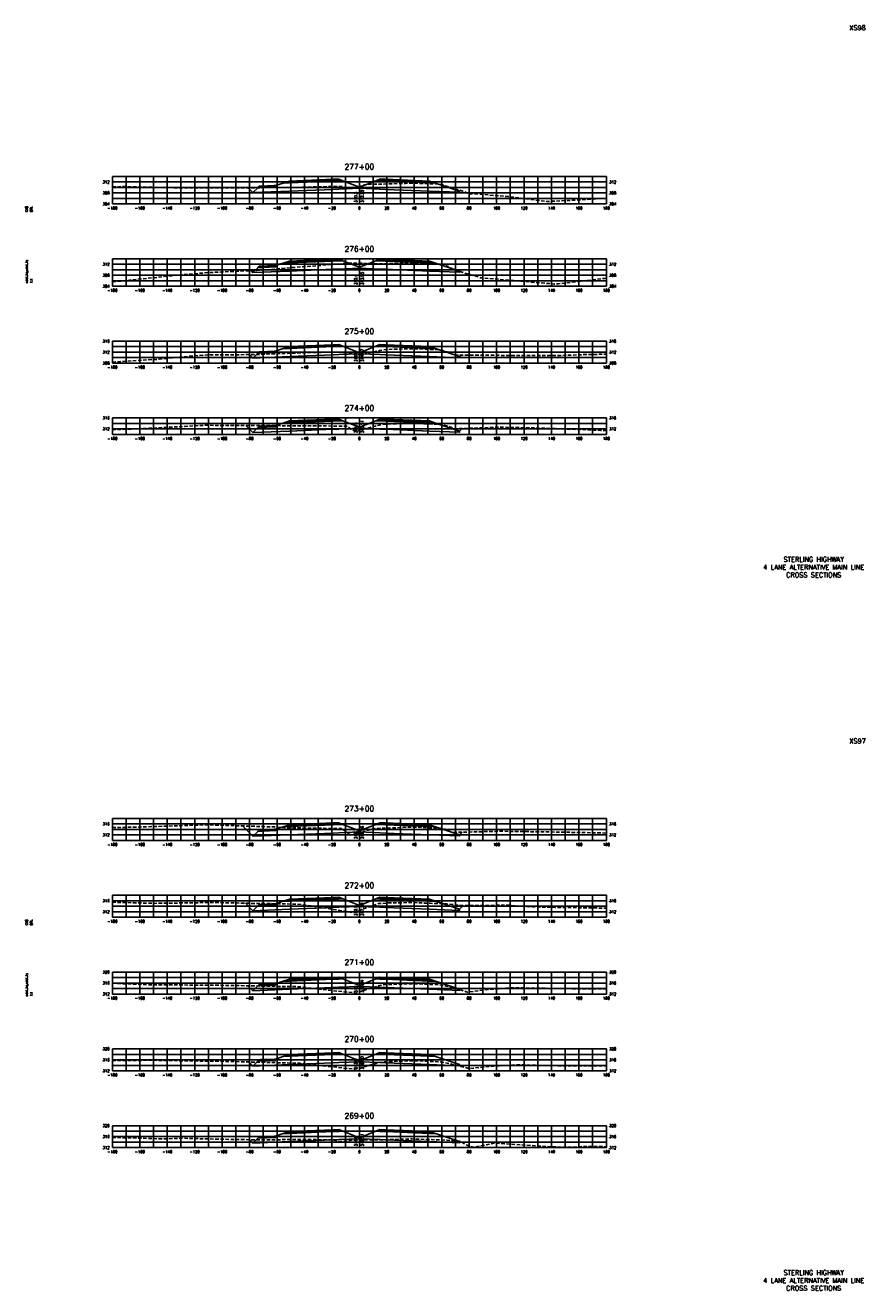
# Model space of a CAD drawing. Extents: x 37 to 9410, y 16 to 8218.
# Tile 21 of 110: x 4417 to 5028, y 16 to 938. Entities that reach past the tile are written whole.
import ezdxf
from ezdxf.enums import TextEntityAlignment as Align

# ---------------------------------------------------------------- set-up
doc = ezdxf.new("R2010")
doc.units = 0
doc.header["$LTSCALE"] = 20
doc.header["$MEASUREMENT"] = 0
doc.linetypes.add('HIDDEN_050%', pattern=[0.1875, 0.125, -0.0625])
for name, color, linetype in [('S-AT-TXT175', 6, 'Continuous'), ('S-AT-TXT80', 1, 'Continuous'), ('XDATUM', 3, 'Continuous'), ('XEG', 1, 'HIDDEN_050%'), ('XFG', 2, 'Continuous'), ('XGRID', 251, 'Continuous'), ('XGRIDT', 2, 'Continuous'), ('XREF-BORDER', 7, 'Continuous')]:
    doc.layers.add(name, color=color, linetype=linetype)
doc.styles.add('L100', font='simplex.shx', dxfattribs={"height": 2})
doc.styles.add('L175', font='ROMANSM.shx', dxfattribs={"height": 3.5})
doc.styles.add('L80', font='ROMANSM.shx', dxfattribs={"height": 1.6})

# ---------------------------------------------------------------- blocks, each defined once
blk = doc.blocks.new('03025_00_att1')
at = {"layer": 'S-AT-TXT175', "style": 'L175'}
for tag, p in [('NUM', (32.402, 20.822)), ('LINE1', (30.64, 1.444)), ('LINE2', (30.64, 1.161)), ('LINE3', (30.64, 0.877))]:
    blk.add_attdef(tag, text='', height=0.175, dxfattribs=at).set_placement(p, align=Align.CENTER)
at = {"layer": 'S-AT-TXT80', "style": 'L80'}
for tag, p in [('DESIGNED', (2.094, 14.201)), ('CHECKED', (2.265, 14.201)), ('DRAFTED', (2.436, 14.201)), ('PCTB', (2.094, 11.605)), ('PSCALE', (2.265, 11.605)), ('PVIEW', (2.436, 11.605))]:
    blk.add_attdef(tag, p, '', height=0.08, rotation=90, dxfattribs=at)

msp = doc.modelspace()

# ---------------------------------------------------------------- linework, layer by layer
at = {"layer": 'XDATUM', "flags": 128}
for points in [[(4579.04, 819.66), (4582.41, 816.29), (4609, 817.35), (4641, 818.63), (4645, 818.79), (4660, 819.39), (4675, 818.79), (4679, 818.63), (4711, 817.35), (4733, 816.47), (4733, 817.36), (4733.48, 817.84)], [(4581.04, 759.35), (4582.41, 757.98), (4609, 759.04), (4641, 760.32), (4645, 760.48), (4660, 761.08), (4675, 760.48), (4679, 760.32), (4711, 759.04), (4733, 758.16), (4733, 759.05), (4733.33, 758.71)], [(4579.9, 698.17), (4582.41, 695.66), (4609, 696.72), (4641, 698), (4645, 698.16), (4660, 698.76), (4675, 698.16), (4679, 698), (4711, 696.72), (4733, 695.84), (4733, 696.73), (4734.09, 697.82)], [(4577.34, 646.42), (4582.41, 641.35), (4609, 642.41), (4641, 643.69), (4645, 643.85), (4660, 644.45), (4675, 643.85), (4679, 643.69), (4711, 642.41), (4733, 641.53), (4733, 642.42), (4734.83, 644.25)], [(4574.88, 354.56), (4582.41, 347.03), (4609, 348.1), (4641, 349.38), (4645, 349.54), (4660, 350.14), (4675, 349.54), (4679, 349.38), (4711, 348.1), (4733, 347.22), (4733, 348.1), (4734.87, 349.97)], [(4576.96, 298.17), (4582.41, 292.72), (4609, 293.78), (4641, 295.06), (4645, 295.22), (4660, 295.82), (4675, 295.22), (4679, 295.06), (4711, 293.78), (4733, 292.9), (4733, 293.79), (4735.8, 296.58)], [(4578.83, 237.99), (4582.41, 234.4), (4609, 235.47), (4641, 236.75), (4645, 236.91), (4660, 237.51), (4675, 236.91), (4679, 236.75), (4711, 235.47), (4733, 234.59), (4733, 235.47), (4733.28, 235.19)], [(4579.46, 182.45), (4582.41, 179.51), (4609, 180.57), (4641, 181.85), (4645, 182.01), (4660, 182.61), (4675, 182.01), (4679, 181.85), (4711, 180.57), (4733, 179.69), (4733, 180.58), (4734.45, 179.13)], [(4579.95, 125.78), (4582.41, 123.33), (4609, 124.39), (4641, 125.67), (4645, 125.83), (4660, 126.43), (4675, 125.83), (4679, 125.67), (4711, 124.39), (4733, 123.51), (4733, 124.4), (4733.16, 124.56)]]:
    msp.add_lwpolyline(points, dxfattribs=at)
at = {"layer": 'XEG', "flags": 128}
for points in [[(4480, 820.58), (4489.39, 820.59), (4530.01, 819.69), (4568.43, 819.75), (4583.38, 819.62), (4591.25, 819.88), (4596.72, 819.95), (4611.69, 820), (4630.08, 820.5), (4634.56, 820.55), (4647.26, 820.8), (4650.23, 818.85), (4660, 820.54), (4660.33, 820.6), (4662.24, 821.71), (4663.83, 821.89), (4665.37, 822.15), (4670.65, 822.36), (4677.86, 822.49), (4693.58, 822.95), (4699.05, 823.18), (4705.25, 822.93), (4718.66, 822.43), (4721.73, 821.43), (4724.57, 820.67), (4735.4, 817.23), (4741.01, 815.18), (4742.7, 815.53), (4770.02, 813.22), (4796.88, 809.81), (4818.79, 810.83), (4840, 812.13)], [(4480, 751.46), (4481.4, 751.49), (4486.97, 751.85), (4534.77, 756.78), (4551.3, 758.03), (4585.3, 759.54), (4588.15, 759.67), (4610.52, 761.54), (4610.54, 761.54), (4610.55, 761.55), (4651.98, 764.75), (4653.79, 764.82), (4659.05, 764.8), (4660, 764.78), (4673.47, 764.4), (4678.26, 764.32), (4698.41, 765.09), (4698.64, 765.1), (4698.75, 765.09), (4718.76, 764.09), (4720.85, 763.57), (4723.34, 762.95), (4723.39, 762.94), (4724.68, 762.28), (4728.93, 760.12), (4730.68, 759.51), (4748.27, 754.23), (4798.56, 749.87), (4801.65, 749.52), (4804.91, 749.73), (4838.63, 753.73), (4840, 753.82)], [(4480, 692.66), (4486.16, 693.12), (4514.05, 694.79), (4539.54, 697.26), (4549.97, 697.88), (4571.42, 698.05), (4585.88, 698.26), (4592.91, 698.53), (4621.8, 699.54), (4646.29, 700.04), (4654.36, 699.14), (4658.84, 697.48), (4660, 697.75), (4674.16, 701.01), (4674.87, 701.18), (4675, 701.2), (4679.19, 701.88), (4698.46, 702.46), (4699.17, 702.48), (4699.92, 702.45), (4718.96, 701.6), (4723.62, 700.18), (4723.79, 700.14), (4729.16, 697.85), (4729.29, 697.78), (4729.78, 697.83), (4753.04, 697.79), (4765.46, 697.58), (4791.02, 697.51), (4806.41, 697.47), (4820.97, 698.07), (4840, 698.5)], [(4480, 643.34), (4490.93, 643.8), (4512.71, 644.67), (4544.3, 646.53), (4548.63, 646.66), (4557.53, 646.47), (4597.68, 646.36), (4620.46, 646.27), (4651.05, 645.97), (4654.78, 643.08), (4657.8, 642.39), (4660, 642.97), (4674.37, 646.72), (4674.9, 646.89), (4675.07, 646.9), (4679.29, 647.54), (4698.94, 648.14), (4699.14, 648.15), (4699.33, 648.14), (4718.62, 647.25), (4718.64, 647.25), (4723.94, 646.3), (4729.32, 644.04), (4729.32, 644.04), (4729.32, 644.04), (4757.8, 645.12), (4764.12, 645.22), (4777.14, 644.89), (4800.04, 644.37), (4811.17, 643.89), (4835.96, 642.92), (4840, 642.86)], [(4480, 353.3), (4495.69, 353.6), (4543.65, 355.2), (4549.07, 355.33), (4552.37, 355.29), (4598.78, 353.79), (4602.44, 353.36), (4620.01, 352.98), (4646.89, 352.62), (4653.35, 348.03), (4655.73, 348.21), (4660, 349.46), (4671.07, 352.72), (4671.88, 352.75), (4676.49, 352.92), (4678.89, 352.89), (4697.7, 353.68), (4698.96, 353.74), (4718.36, 352.9), (4718.98, 352.87), (4719.12, 352.85), (4723.37, 351.84), (4723.51, 351.75), (4723.73, 351.65), (4727.61, 349.79), (4758.61, 350.57), (4762.56, 350.67), (4762.79, 350.67), (4763.25, 350.66), (4798.7, 350.14), (4815.94, 349.83), (4834.62, 349.45), (4840, 349.34)], [(4480, 298.9), (4500.45, 298.42), (4510.04, 298.08), (4529.77, 298.37), (4553.83, 298.77), (4576.59, 298.18), (4607.2, 297.7), (4617.79, 297.27), (4635.99, 294.49), (4639.57, 293.92), (4655.69, 291.36), (4660, 293.05), (4660.64, 293.3), (4662, 293.83), (4673.88, 297.94), (4676.4, 298.03), (4679.27, 298.33), (4691.54, 298.52), (4698.93, 298.72), (4711.48, 298.15), (4718.86, 297.96), (4723.46, 297.63), (4724.81, 297.44), (4727.61, 297.35), (4731.07, 296.86), (4736.11, 296.57), (4749.56, 296.51), (4767.33, 296.83), (4784.2, 295.58), (4802.78, 295.15), (4820.7, 294.93), (4840, 294.61)], [(4480, 239.79), (4495.13, 239.19), (4505.22, 238.82), (4515.88, 238.72), (4558.59, 238.37), (4599, 237.61), (4611.97, 237.41), (4616.45, 237.32), (4625.68, 236.04), (4658.54, 232.61), (4659.64, 233.35), (4660, 233.47), (4665.19, 235.21), (4666.38, 235.61), (4668.69, 236.39), (4674.73, 238.27), (4676.4, 238.49), (4679.22, 238.87), (4691.29, 239.17), (4698.99, 239.48), (4711.61, 239.02), (4718.82, 238.66), (4721.42, 238.11), (4725.34, 237.47), (4731.57, 235.78), (4737.81, 233.64), (4738.72, 233.33), (4753.63, 235.33), (4760.12, 235.81), (4772.09, 236.51), (4806.72, 236.01), (4825.47, 235.74), (4840, 235.69)], [(4480, 183.55), (4502, 183.65), (4509.98, 183.67), (4517.54, 183.56), (4563.36, 182.86), (4611.8, 181.63), (4616.73, 181.5), (4619.48, 181.14), (4656.99, 177.14), (4660, 177.95), (4665.72, 179.5), (4674.11, 182.01), (4676.38, 182.34), (4679.03, 182.62), (4691.1, 183.06), (4699.01, 183.35), (4710.46, 182.92), (4718.86, 182.53), (4721.82, 182.09), (4725.21, 181.29), (4734.17, 179.2), (4740.5, 177.61), (4753.57, 179.11), (4776.86, 180.41), (4794.7, 179.81), (4830.23, 179.63), (4831.4, 179.62), (4840, 179.61)], [(4480, 127.48), (4488.11, 127.25), (4518.3, 126.35), (4530, 126.83), (4531.75, 126.82), (4556.07, 126.19), (4569.87, 125.96), (4584.91, 125.7), (4586.21, 125.7), (4588.24, 125.72), (4613.55, 125.88), (4616.27, 125.9), (4626.04, 125.96), (4639.88, 125.6), (4645.36, 124.49), (4651.94, 125.01), (4652.86, 125.32), (4657.58, 125.51), (4660, 125.59), (4661.84, 125.65), (4662.92, 125.63), (4674.81, 125.65), (4678.57, 125.74), (4693.23, 126.21), (4698.31, 126.33), (4704.21, 126.13), (4719.31, 125.59), (4723.71, 125.39), (4730.75, 125.02), (4732.87, 124.61), (4733.98, 124.4), (4738.49, 121.71), (4741.22, 120.74), (4743.13, 120.3), (4758.42, 123.25), (4763.6, 122.94), (4781.62, 121.81), (4800.38, 120.64), (4812.29, 120.23), (4824.28, 120.93), (4827.38, 120.88), (4840, 120.68)]]:
    msp.add_lwpolyline(points, dxfattribs=at)
at = {"layer": 'XFG', "flags": 128}
for points in [[(4660, 820.13), (4648.05, 824.91), (4645, 824.79), (4641, 824.63), (4609, 823.35), (4604.43, 823.17), (4599, 821.36), (4599, 820.36), (4585.96, 819.84), (4582.41, 816.29), (4609, 817.35), (4641, 818.63), (4645, 818.79), (4660, 819.39), (4660, 820.13)], [(4599, 821.36), (4598, 821.32), (4598, 820.98), (4588, 820.58), (4588, 820.92), (4587, 820.88), (4585.96, 819.84), (4599, 820.36), (4599, 821.36)], [(4598, 821.32), (4588, 820.92), (4588, 820.58), (4598, 820.98), (4598, 821.32)], [(4645, 825.13), (4641, 824.97), (4609, 823.69), (4609, 824.69), (4604.43, 823.17), (4609, 823.35), (4641, 824.63), (4645, 824.79), (4648.05, 824.91), (4645, 826.13), (4645, 825.13)], [(4645, 826.13), (4641, 825.97), (4609, 824.69), (4609, 824.35), (4641, 825.63), (4645, 825.79), (4645, 826.13)], [(4645, 825.79), (4641, 825.63), (4609, 824.35), (4609, 823.69), (4641, 824.97), (4645, 825.13), (4645, 825.79)], [(4660, 820.13), (4671.95, 824.91), (4675, 824.79), (4679, 824.63), (4711, 823.35), (4715.57, 823.17), (4733, 817.36), (4733, 816.47), (4711, 817.35), (4679, 818.63), (4675, 818.79), (4660, 819.39)], [(4675, 826.13), (4671.95, 824.91), (4675, 824.79), (4679, 824.63), (4711, 823.35), (4715.57, 823.17), (4711, 824.69), (4711, 823.69), (4679, 824.97), (4675, 825.13), (4675, 826.13)], [(4675, 826.13), (4675, 825.79), (4679, 825.63), (4711, 824.35), (4711, 824.69), (4679, 825.97), (4675, 826.13)], [(4675, 825.79), (4675, 825.13), (4679, 824.97), (4711, 823.69), (4711, 824.35), (4679, 825.63), (4675, 825.79)], [(4582.41, 816.29), (4582.41, 816.29), (4579.04, 819.66)], [(4733, 817.36), (4733, 817.36), (4733.48, 817.84)], [(4660, 761.82), (4648.05, 766.6), (4645, 766.48), (4641, 766.32), (4609, 765.04), (4604.43, 764.86), (4599, 763.05), (4599, 762.05), (4585.96, 761.52), (4582.41, 757.98), (4609, 759.04), (4641, 760.32), (4645, 760.48), (4660, 761.08), (4660, 761.82)], [(4645, 766.82), (4641, 766.66), (4609, 765.38), (4609, 766.38), (4604.43, 764.86), (4609, 765.04), (4641, 766.32), (4645, 766.48), (4648.05, 766.6), (4645, 767.82), (4645, 766.82)], [(4645, 767.82), (4641, 767.66), (4609, 766.38), (4609, 766.04), (4641, 767.32), (4645, 767.48), (4645, 767.82)], [(4645, 767.48), (4641, 767.32), (4609, 766.04), (4609, 765.38), (4641, 766.66), (4645, 766.82), (4645, 767.48)], [(4660, 761.82), (4671.95, 766.6), (4675, 766.48), (4679, 766.32), (4711, 765.04), (4715.57, 764.86), (4733, 759.05), (4733, 758.16), (4711, 759.04), (4679, 760.32), (4675, 760.48), (4660, 761.08)], [(4675, 767.82), (4671.95, 766.6), (4675, 766.48), (4679, 766.32), (4711, 765.04), (4715.57, 764.86), (4711, 766.38), (4711, 765.38), (4679, 766.66), (4675, 766.82), (4675, 767.82)], [(4675, 767.82), (4675, 767.48), (4679, 767.32), (4711, 766.04), (4711, 766.38), (4679, 767.66), (4675, 767.82)], [(4675, 767.48), (4675, 766.82), (4679, 766.66), (4711, 765.38), (4711, 766.04), (4679, 767.32), (4675, 767.48)], [(4582.41, 757.98), (4582.41, 757.98), (4581.04, 759.35)], [(4599, 763.05), (4598, 763.01), (4598, 762.67), (4588, 762.27), (4588, 762.61), (4587, 762.57), (4585.96, 761.52), (4599, 762.05), (4599, 763.05)], [(4598, 763.01), (4588, 762.61), (4588, 762.27), (4598, 762.67), (4598, 763.01)], [(4733, 759.05), (4733, 759.05), (4733.33, 758.71)], [(4660, 699.5), (4648.05, 704.29), (4645, 704.16), (4641, 704), (4609, 702.72), (4604.43, 702.54), (4599, 700.73), (4599, 699.73), (4585.96, 699.21), (4582.41, 695.66), (4609, 696.72), (4641, 698), (4645, 698.16), (4660, 698.76), (4660, 699.5)], [(4645, 704.5), (4641, 704.34), (4609, 703.06), (4609, 704.06), (4604.43, 702.54), (4609, 702.72), (4641, 704), (4645, 704.16), (4648.05, 704.29), (4645, 705.5), (4645, 704.5)], [(4645, 705.5), (4641, 705.34), (4609, 704.06), (4609, 703.72), (4641, 705), (4645, 705.16), (4645, 705.5)], [(4645, 705.16), (4641, 705), (4609, 703.72), (4609, 703.06), (4641, 704.34), (4645, 704.5), (4645, 705.16)], [(4660, 699.5), (4671.95, 704.29), (4675, 704.16), (4679, 704), (4711, 702.72), (4715.57, 702.54), (4733, 696.73), (4733, 695.84), (4711, 696.72), (4679, 698), (4675, 698.16), (4660, 698.76)], [(4675, 705.5), (4671.95, 704.29), (4675, 704.16), (4679, 704), (4711, 702.72), (4715.57, 702.54), (4711, 704.06), (4711, 703.06), (4679, 704.34), (4675, 704.5), (4675, 705.5)], [(4675, 705.5), (4675, 705.16), (4679, 705), (4711, 703.72), (4711, 704.06), (4679, 705.34), (4675, 705.5)], [(4675, 705.16), (4675, 704.5), (4679, 704.34), (4711, 703.06), (4711, 703.72), (4679, 705), (4675, 705.16)], [(4582.41, 695.66), (4582.41, 695.66), (4579.9, 698.17)], [(4599, 700.73), (4598, 700.69), (4598, 700.35), (4588, 699.95), (4588, 700.29), (4587, 700.25), (4585.96, 699.21), (4599, 699.73), (4599, 700.73)], [(4598, 700.69), (4588, 700.29), (4588, 699.95), (4598, 700.35), (4598, 700.69)], [(4733, 696.73), (4733, 696.73), (4734.09, 697.82)], [(4582.41, 641.35), (4582.41, 641.35), (4577.34, 646.42)], [(4660, 645.19), (4648.05, 649.97), (4645, 649.85), (4641, 649.69), (4609, 648.41), (4604.43, 648.23), (4599, 646.42), (4599, 645.42), (4585.96, 644.89), (4582.41, 641.35), (4609, 642.41), (4641, 643.69), (4645, 643.85), (4660, 644.45), (4660, 645.19)], [(4599, 646.42), (4598, 646.38), (4598, 646.04), (4588, 645.64), (4588, 645.98), (4587, 645.94), (4585.96, 644.89), (4599, 645.42), (4599, 646.42)], [(4598, 646.38), (4588, 645.98), (4588, 645.64), (4598, 646.04), (4598, 646.38)], [(4645, 650.19), (4641, 650.03), (4609, 648.75), (4609, 649.75), (4604.43, 648.23), (4609, 648.41), (4641, 649.69), (4645, 649.85), (4648.05, 649.97), (4645, 651.19), (4645, 650.19)], [(4645, 651.19), (4641, 651.03), (4609, 649.75), (4609, 649.41), (4641, 650.69), (4645, 650.85), (4645, 651.19)], [(4645, 650.85), (4641, 650.69), (4609, 649.41), (4609, 648.75), (4641, 650.03), (4645, 650.19), (4645, 650.85)], [(4660, 645.19), (4671.95, 649.97), (4675, 649.85), (4679, 649.69), (4711, 648.41), (4715.57, 648.23), (4733, 642.42), (4733, 641.53), (4711, 642.41), (4679, 643.69), (4675, 643.85), (4660, 644.45)], [(4675, 651.19), (4671.95, 649.97), (4675, 649.85), (4679, 649.69), (4711, 648.41), (4715.57, 648.23), (4711, 649.75), (4711, 648.75), (4679, 650.03), (4675, 650.19), (4675, 651.19)], [(4675, 651.19), (4675, 650.85), (4679, 650.69), (4711, 649.41), (4711, 649.75), (4679, 651.03), (4675, 651.19)], [(4675, 650.85), (4675, 650.19), (4679, 650.03), (4711, 648.75), (4711, 649.41), (4679, 650.69), (4675, 650.85)], [(4733, 642.42), (4733, 642.42), (4734.83, 644.25)], [(4582.41, 347.03), (4582.41, 347.03), (4574.88, 354.56)], [(4660, 350.88), (4648.05, 355.66), (4645, 355.54), (4641, 355.38), (4609, 354.1), (4604.43, 353.91), (4599, 352.1), (4599, 351.1), (4585.96, 350.58), (4582.41, 347.03), (4609, 348.1), (4641, 349.38), (4645, 349.54), (4660, 350.14), (4660, 350.88)], [(4599, 352.1), (4598, 352.06), (4598, 351.72), (4588, 351.32), (4588, 351.66), (4587, 351.62), (4585.96, 350.58), (4599, 351.1), (4599, 352.1)], [(4598, 352.06), (4588, 351.66), (4588, 351.32), (4598, 351.72), (4598, 352.06)], [(4645, 355.88), (4641, 355.72), (4609, 354.44), (4609, 355.44), (4604.43, 353.91), (4609, 354.1), (4641, 355.38), (4645, 355.54), (4648.05, 355.66), (4645, 356.88), (4645, 355.88)], [(4645, 356.88), (4641, 356.72), (4609, 355.44), (4609, 355.1), (4641, 356.38), (4645, 356.54), (4645, 356.88)], [(4645, 356.54), (4641, 356.38), (4609, 355.1), (4609, 354.44), (4641, 355.72), (4645, 355.88), (4645, 356.54)], [(4660, 350.88), (4671.95, 355.66), (4675, 355.54), (4679, 355.38), (4711, 354.1), (4715.57, 353.91), (4733, 348.1), (4733, 347.22), (4711, 348.1), (4679, 349.38), (4675, 349.54), (4660, 350.14)], [(4675, 356.88), (4671.95, 355.66), (4675, 355.54), (4679, 355.38), (4711, 354.1), (4715.57, 353.91), (4711, 355.44), (4711, 354.44), (4679, 355.72), (4675, 355.88), (4675, 356.88)], [(4675, 356.88), (4675, 356.54), (4679, 356.38), (4711, 355.1), (4711, 355.44), (4679, 356.72), (4675, 356.88)], [(4675, 356.54), (4675, 355.88), (4679, 355.72), (4711, 354.44), (4711, 355.1), (4679, 356.38), (4675, 356.54)], [(4733, 348.1), (4733, 348.1), (4734.87, 349.97)], [(4582.41, 292.72), (4582.41, 292.72), (4576.96, 298.17)], [(4660, 296.56), (4648.05, 301.34), (4645, 301.22), (4641, 301.06), (4609, 299.78), (4604.43, 299.6), (4599, 297.79), (4599, 296.79), (4585.96, 296.27), (4582.41, 292.72), (4609, 293.78), (4641, 295.06), (4645, 295.22), (4660, 295.82), (4660, 296.56)], [(4599, 297.79), (4598, 297.75), (4598, 297.41), (4588, 297.01), (4588, 297.35), (4587, 297.31), (4585.96, 296.27), (4599, 296.79), (4599, 297.79)], [(4598, 297.75), (4588, 297.35), (4588, 297.01), (4598, 297.41), (4598, 297.75)], [(4645, 301.56), (4641, 301.4), (4609, 300.12), (4609, 301.12), (4604.43, 299.6), (4609, 299.78), (4641, 301.06), (4645, 301.22), (4648.05, 301.34), (4645, 302.56), (4645, 301.56)], [(4645, 302.56), (4641, 302.4), (4609, 301.12), (4609, 300.78), (4641, 302.06), (4645, 302.22), (4645, 302.56)], [(4645, 302.22), (4641, 302.06), (4609, 300.78), (4609, 300.12), (4641, 301.4), (4645, 301.56), (4645, 302.22)], [(4660, 296.56), (4671.95, 301.34), (4675, 301.22), (4679, 301.06), (4711, 299.78), (4715.57, 299.6), (4733, 293.79), (4733, 292.9), (4711, 293.78), (4679, 295.06), (4675, 295.22), (4660, 295.82)], [(4675, 302.56), (4671.95, 301.34), (4675, 301.22), (4679, 301.06), (4711, 299.78), (4715.57, 299.6), (4711, 301.12), (4711, 300.12), (4679, 301.4), (4675, 301.56), (4675, 302.56)], [(4675, 302.56), (4675, 302.22), (4679, 302.06), (4711, 300.78), (4711, 301.12), (4679, 302.4), (4675, 302.56)], [(4675, 302.22), (4675, 301.56), (4679, 301.4), (4711, 300.12), (4711, 300.78), (4679, 302.06), (4675, 302.22)], [(4733, 293.79), (4733, 293.79), (4735.8, 296.58)], [(4660, 238.25), (4648.05, 243.03), (4645, 242.91), (4641, 242.75), (4609, 241.47), (4604.43, 241.28), (4599, 239.47), (4599, 238.47), (4585.96, 237.95), (4582.41, 234.4), (4609, 235.47), (4641, 236.75), (4645, 236.91), (4660, 237.51), (4660, 238.25)], [(4645, 243.25), (4641, 243.09), (4609, 241.81), (4609, 242.81), (4604.43, 241.28), (4609, 241.47), (4641, 242.75), (4645, 242.91), (4648.05, 243.03), (4645, 244.25), (4645, 243.25)], [(4645, 244.25), (4641, 244.09), (4609, 242.81), (4609, 242.47), (4641, 243.75), (4645, 243.91), (4645, 244.25)], [(4645, 243.91), (4641, 243.75), (4609, 242.47), (4609, 241.81), (4641, 243.09), (4645, 243.25), (4645, 243.91)], [(4660, 238.25), (4671.95, 243.03), (4675, 242.91), (4679, 242.75), (4711, 241.47), (4715.57, 241.28), (4733, 235.47), (4733, 234.59), (4711, 235.47), (4679, 236.75), (4675, 236.91), (4660, 237.51)], [(4675, 244.25), (4671.95, 243.03), (4675, 242.91), (4679, 242.75), (4711, 241.47), (4715.57, 241.28), (4711, 242.81), (4711, 241.81), (4679, 243.09), (4675, 243.25), (4675, 244.25)], [(4675, 244.25), (4675, 243.91), (4679, 243.75), (4711, 242.47), (4711, 242.81), (4679, 244.09), (4675, 244.25)], [(4675, 243.91), (4675, 243.25), (4679, 243.09), (4711, 241.81), (4711, 242.47), (4679, 243.75), (4675, 243.91)], [(4582.41, 234.4), (4582.41, 234.4), (4578.83, 237.99)], [(4599, 239.47), (4598, 239.43), (4598, 239.09), (4588, 238.69), (4588, 239.03), (4587, 238.99), (4585.96, 237.95), (4599, 238.47), (4599, 239.47)], [(4598, 239.43), (4588, 239.03), (4588, 238.69), (4598, 239.09), (4598, 239.43)], [(4733, 235.47), (4733, 235.47), (4733.28, 235.19)], [(4660, 183.35), (4648.05, 188.13), (4645, 188.01), (4641, 187.85), (4609, 186.57), (4604.43, 186.39), (4599, 184.58), (4599, 183.58), (4585.96, 183.06), (4582.41, 179.51), (4609, 180.57), (4641, 181.85), (4645, 182.01), (4660, 182.61), (4660, 183.35)], [(4599, 184.58), (4598, 184.54), (4598, 184.2), (4588, 183.8), (4588, 184.14), (4587, 184.1), (4585.96, 183.06), (4599, 183.58), (4599, 184.58)], [(4598, 184.54), (4588, 184.14), (4588, 183.8), (4598, 184.2), (4598, 184.54)], [(4645, 188.35), (4641, 188.19), (4609, 186.91), (4609, 187.91), (4604.43, 186.39), (4609, 186.57), (4641, 187.85), (4645, 188.01), (4648.05, 188.13), (4645, 189.35), (4645, 188.35)], [(4645, 189.35), (4641, 189.19), (4609, 187.91), (4609, 187.57), (4641, 188.85), (4645, 189.01), (4645, 189.35)], [(4645, 189.01), (4641, 188.85), (4609, 187.57), (4609, 186.91), (4641, 188.19), (4645, 188.35), (4645, 189.01)], [(4660, 183.35), (4671.95, 188.13), (4675, 188.01), (4679, 187.85), (4711, 186.57), (4715.57, 186.39), (4733, 180.58), (4733, 179.69), (4711, 180.57), (4679, 181.85), (4675, 182.01), (4660, 182.61)], [(4675, 189.35), (4671.95, 188.13), (4675, 188.01), (4679, 187.85), (4711, 186.57), (4715.57, 186.39), (4711, 187.91), (4711, 186.91), (4679, 188.19), (4675, 188.35), (4675, 189.35)], [(4675, 189.35), (4675, 189.01), (4679, 188.85), (4711, 187.57), (4711, 187.91), (4679, 189.19), (4675, 189.35)], [(4675, 189.01), (4675, 188.35), (4679, 188.19), (4711, 186.91), (4711, 187.57), (4679, 188.85), (4675, 189.01)], [(4582.41, 179.51), (4582.41, 179.51), (4579.46, 182.45)], [(4733, 180.58), (4733, 180.58), (4734.45, 179.13)], [(4660, 127.17), (4648.05, 131.95), (4645, 131.83), (4641, 131.67), (4609, 130.39), (4604.43, 130.21), (4599, 128.4), (4599, 127.4), (4585.96, 126.88), (4582.41, 123.33), (4609, 124.39), (4641, 125.67), (4645, 125.83), (4660, 126.43), (4660, 127.17)], [(4645, 132.17), (4641, 132.01), (4609, 130.73), (4609, 131.73), (4604.43, 130.21), (4609, 130.39), (4641, 131.67), (4645, 131.83), (4648.05, 131.95), (4645, 133.17), (4645, 132.17)], [(4645, 133.17), (4641, 133.01), (4609, 131.73), (4609, 131.39), (4641, 132.67), (4645, 132.83), (4645, 133.17)], [(4645, 132.83), (4641, 132.67), (4609, 131.39), (4609, 130.73), (4641, 132.01), (4645, 132.17), (4645, 132.83)], [(4660, 127.17), (4671.95, 131.95), (4675, 131.83), (4679, 131.67), (4711, 130.39), (4715.57, 130.21), (4733, 124.4), (4733, 123.51), (4711, 124.39), (4679, 125.67), (4675, 125.83), (4660, 126.43)], [(4675, 133.17), (4671.95, 131.95), (4675, 131.83), (4679, 131.67), (4711, 130.39), (4715.57, 130.21), (4711, 131.73), (4711, 130.73), (4679, 132.01), (4675, 132.17), (4675, 133.17)], [(4675, 133.17), (4675, 132.83), (4679, 132.67), (4711, 131.39), (4711, 131.73), (4679, 133.01), (4675, 133.17)], [(4675, 132.83), (4675, 132.17), (4679, 132.01), (4711, 130.73), (4711, 131.39), (4679, 132.67), (4675, 132.83)], [(4582.41, 123.33), (4582.41, 123.33), (4579.95, 125.78)], [(4599, 128.4), (4598, 128.36), (4598, 128.02), (4588, 127.62), (4588, 127.96), (4587, 127.92), (4585.96, 126.88), (4599, 127.4), (4599, 128.4)], [(4598, 128.36), (4588, 127.96), (4588, 127.62), (4598, 128.02), (4598, 128.36)], [(4733, 124.4), (4733, 124.4), (4733.16, 124.56)]]:
    msp.add_lwpolyline(points, dxfattribs=at)
at = {"layer": 'XGRID'}
for p, q in [((4480, 808), (4480, 828)), ((4480, 828), (4840, 828)), ((4480, 824), (4840, 824)), ((4490, 808), (4490, 828)), ((4500, 808), (4500, 828)), ((4510, 808), (4510, 828)), ((4520, 808), (4520, 828)), ((4530, 808), (4530, 828)), ((4540, 808), (4540, 828)), ((4550, 808), (4550, 828)), ((4560, 808), (4560, 828)), ((4570, 808), (4570, 828)), ((4580, 808), (4580, 828)), ((4590, 808), (4590, 828)), ((4600, 808), (4600, 828)), ((4610, 808), (4610, 828)), ((4620, 808), (4620, 828)), ((4630, 808), (4630, 828)), ((4640, 808), (4640, 828)), ((4650, 808), (4650, 828)), ((4660, 808), (4660, 828)), ((4670, 808), (4670, 828)), ((4680, 808), (4680, 828)), ((4690, 808), (4690, 828)), ((4700, 808), (4700, 828)), ((4710, 808), (4710, 828)), ((4720, 808), (4720, 828)), ((4730, 808), (4730, 828)), ((4740, 808), (4740, 828)), ((4750, 808), (4750, 828)), ((4760, 808), (4760, 828)), ((4770, 808), (4770, 828)), ((4780, 808), (4780, 828)), ((4790, 808), (4790, 828)), ((4800, 808), (4800, 828)), ((4810, 808), (4810, 828)), ((4820, 808), (4820, 828)), ((4830, 808), (4830, 828)), ((4840, 808), (4840, 828)), ((4480, 820), (4840, 820)), ((4480, 816), (4840, 816)), ((4480, 812), (4840, 812)), ((4480, 808), (4840, 808)), ((4480, 748), (4480, 768)), ((4480, 768), (4840, 768)), ((4490, 748), (4490, 768)), ((4500, 748), (4500, 768)), ((4510, 748), (4510, 768)), ((4520, 748), (4520, 768)), ((4530, 748), (4530, 768)), ((4540, 748), (4540, 768)), ((4550, 748), (4550, 768)), ((4560, 748), (4560, 768)), ((4570, 748), (4570, 768)), ((4580, 748), (4580, 768)), ((4590, 748), (4590, 768)), ((4600, 748), (4600, 768)), ((4610, 748), (4610, 768)), ((4620, 748), (4620, 768)), ((4630, 748), (4630, 768)), ((4640, 748), (4640, 768)), ((4650, 748), (4650, 768)), ((4660, 748), (4660, 768)), ((4670, 748), (4670, 768)), ((4680, 748), (4680, 768)), ((4690, 748), (4690, 768)), ((4700, 748), (4700, 768)), ((4710, 748), (4710, 768)), ((4720, 748), (4720, 768)), ((4730, 748), (4730, 768)), ((4740, 748), (4740, 768)), ((4750, 748), (4750, 768)), ((4760, 748), (4760, 768)), ((4770, 748), (4770, 768)), ((4780, 748), (4780, 768)), ((4790, 748), (4790, 768)), ((4800, 748), (4800, 768)), ((4810, 748), (4810, 768)), ((4820, 748), (4820, 768)), ((4830, 748), (4830, 768)), ((4840, 748), (4840, 768)), ((4480, 764), (4840, 764)), ((4480, 760), (4840, 760)), ((4480, 756), (4840, 756)), ((4480, 752), (4840, 752)), ((4480, 748), (4840, 748)), ((4480, 692), (4480, 708)), ((4480, 708), (4840, 708)), ((4480, 704), (4840, 704)), ((4490, 692), (4490, 708)), ((4500, 692), (4500, 708)), ((4510, 692), (4510, 708)), ((4520, 692), (4520, 708)), ((4530, 692), (4530, 708)), ((4540, 692), (4540, 708)), ((4550, 692), (4550, 708)), ((4560, 692), (4560, 708)), ((4570, 692), (4570, 708)), ((4580, 692), (4580, 708)), ((4590, 692), (4590, 708)), ((4600, 692), (4600, 708)), ((4610, 692), (4610, 708)), ((4620, 692), (4620, 708)), ((4630, 692), (4630, 708)), ((4640, 692), (4640, 708)), ((4650, 692), (4650, 708)), ((4660, 692), (4660, 708)), ((4670, 692), (4670, 708)), ((4680, 692), (4680, 708)), ((4690, 692), (4690, 708)), ((4700, 692), (4700, 708)), ((4710, 692), (4710, 708)), ((4720, 692), (4720, 708)), ((4730, 692), (4730, 708)), ((4740, 692), (4740, 708)), ((4750, 692), (4750, 708)), ((4760, 692), (4760, 708)), ((4770, 692), (4770, 708)), ((4780, 692), (4780, 708)), ((4790, 692), (4790, 708)), ((4800, 692), (4800, 708)), ((4810, 692), (4810, 708)), ((4820, 692), (4820, 708)), ((4830, 692), (4830, 708)), ((4840, 692), (4840, 708)), ((4480, 700), (4840, 700)), ((4480, 696), (4840, 696)), ((4480, 692), (4840, 692)), ((4480, 640), (4480, 652)), ((4480, 652), (4840, 652)), ((4480, 648), (4840, 648)), ((4490, 640), (4490, 652)), ((4500, 640), (4500, 652)), ((4510, 640), (4510, 652)), ((4520, 640), (4520, 652)), ((4530, 640), (4530, 652)), ((4540, 640), (4540, 652)), ((4550, 640), (4550, 652)), ((4560, 640), (4560, 652)), ((4570, 640), (4570, 652)), ((4580, 640), (4580, 652)), ((4590, 640), (4590, 652)), ((4600, 640), (4600, 652)), ((4610, 640), (4610, 652)), ((4620, 640), (4620, 652)), ((4630, 640), (4630, 652)), ((4640, 640), (4640, 652)), ((4650, 640), (4650, 652)), ((4660, 640), (4660, 652)), ((4670, 640), (4670, 652)), ((4680, 640), (4680, 652)), ((4690, 640), (4690, 652)), ((4700, 640), (4700, 652)), ((4710, 640), (4710, 652)), ((4720, 640), (4720, 652)), ((4730, 640), (4730, 652)), ((4740, 640), (4740, 652)), ((4750, 640), (4750, 652)), ((4760, 640), (4760, 652)), ((4770, 640), (4770, 652)), ((4780, 640), (4780, 652)), ((4790, 640), (4790, 652)), ((4800, 640), (4800, 652)), ((4810, 640), (4810, 652)), ((4820, 640), (4820, 652)), ((4830, 640), (4830, 652)), ((4840, 640), (4840, 652)), ((4480, 644), (4840, 644)), ((4480, 640), (4840, 640)), ((4480, 344), (4480, 360)), ((4480, 360), (4840, 360)), ((4490, 344), (4490, 360)), ((4500, 344), (4500, 360)), ((4510, 344), (4510, 360)), ((4520, 344), (4520, 360)), ((4530, 344), (4530, 360)), ((4540, 344), (4540, 360)), ((4550, 344), (4550, 360)), ((4560, 344), (4560, 360)), ((4570, 344), (4570, 360)), ((4580, 344), (4580, 360)), ((4590, 344), (4590, 360)), ((4600, 344), (4600, 360)), ((4610, 344), (4610, 360)), ((4620, 344), (4620, 360)), ((4630, 344), (4630, 360)), ((4640, 344), (4640, 360)), ((4650, 344), (4650, 360)), ((4660, 344), (4660, 360)), ((4670, 344), (4670, 360)), ((4680, 344), (4680, 360)), ((4690, 344), (4690, 360)), ((4700, 344), (4700, 360)), ((4710, 344), (4710, 360)), ((4720, 344), (4720, 360)), ((4730, 344), (4730, 360)), ((4740, 344), (4740, 360)), ((4750, 344), (4750, 360)), ((4760, 344), (4760, 360)), ((4770, 344), (4770, 360)), ((4780, 344), (4780, 360)), ((4790, 344), (4790, 360)), ((4800, 344), (4800, 360)), ((4810, 344), (4810, 360)), ((4820, 344), (4820, 360)), ((4830, 344), (4830, 360)), ((4840, 344), (4840, 360)), ((4480, 356), (4840, 356)), ((4480, 352), (4840, 352)), ((4480, 348), (4840, 348)), ((4480, 344), (4840, 344)), ((4480, 288), (4480, 304)), ((4480, 304), (4840, 304)), ((4480, 300), (4840, 300)), ((4480, 296), (4840, 296)), ((4490, 288), (4490, 304)), ((4500, 288), (4500, 304)), ((4510, 288), (4510, 304)), ((4520, 288), (4520, 304)), ((4530, 288), (4530, 304)), ((4540, 288), (4540, 304)), ((4550, 288), (4550, 304)), ((4560, 288), (4560, 304)), ((4570, 288), (4570, 304)), ((4580, 288), (4580, 304)), ((4590, 288), (4590, 304)), ((4600, 288), (4600, 304)), ((4610, 288), (4610, 304)), ((4620, 288), (4620, 304)), ((4630, 288), (4630, 304)), ((4640, 288), (4640, 304)), ((4650, 288), (4650, 304)), ((4660, 288), (4660, 304)), ((4670, 288), (4670, 304)), ((4680, 288), (4680, 304)), ((4690, 288), (4690, 304)), ((4700, 288), (4700, 304)), ((4710, 288), (4710, 304)), ((4720, 288), (4720, 304)), ((4730, 288), (4730, 304)), ((4740, 288), (4740, 304)), ((4750, 288), (4750, 304)), ((4760, 288), (4760, 304)), ((4770, 288), (4770, 304)), ((4780, 288), (4780, 304)), ((4790, 288), (4790, 304)), ((4800, 288), (4800, 304)), ((4810, 288), (4810, 304)), ((4820, 288), (4820, 304)), ((4830, 288), (4830, 304)), ((4840, 288), (4840, 304)), ((4480, 292), (4840, 292)), ((4480, 288), (4840, 288)), ((4480, 232), (4480, 248)), ((4480, 248), (4840, 248)), ((4480, 244), (4840, 244)), ((4480, 240), (4840, 240)), ((4490, 232), (4490, 248)), ((4500, 232), (4500, 248)), ((4510, 232), (4510, 248)), ((4520, 232), (4520, 248)), ((4530, 232), (4530, 248)), ((4540, 232), (4540, 248)), ((4550, 232), (4550, 248)), ((4560, 232), (4560, 248)), ((4570, 232), (4570, 248)), ((4580, 232), (4580, 248)), ((4590, 232), (4590, 248)), ((4600, 232), (4600, 248)), ((4610, 232), (4610, 248)), ((4620, 232), (4620, 248)), ((4630, 232), (4630, 248)), ((4640, 232), (4640, 248)), ((4650, 232), (4650, 248)), ((4660, 232), (4660, 248)), ((4670, 232), (4670, 248)), ((4680, 232), (4680, 248)), ((4690, 232), (4690, 248)), ((4700, 232), (4700, 248)), ((4710, 232), (4710, 248)), ((4720, 232), (4720, 248)), ((4730, 232), (4730, 248)), ((4740, 232), (4740, 248)), ((4750, 232), (4750, 248)), ((4760, 232), (4760, 248)), ((4770, 232), (4770, 248)), ((4780, 232), (4780, 248)), ((4790, 232), (4790, 248)), ((4800, 232), (4800, 248)), ((4810, 232), (4810, 248)), ((4820, 232), (4820, 248)), ((4830, 232), (4830, 248)), ((4840, 232), (4840, 248)), ((4480, 236), (4840, 236)), ((4480, 232), (4840, 232)), ((4480, 176), (4480, 192)), ((4480, 192), (4840, 192)), ((4480, 188), (4840, 188)), ((4490, 176), (4490, 192)), ((4500, 176), (4500, 192)), ((4510, 176), (4510, 192)), ((4520, 176), (4520, 192)), ((4530, 176), (4530, 192)), ((4540, 176), (4540, 192)), ((4550, 176), (4550, 192)), ((4560, 176), (4560, 192)), ((4570, 176), (4570, 192)), ((4580, 176), (4580, 192)), ((4590, 176), (4590, 192)), ((4600, 176), (4600, 192)), ((4610, 176), (4610, 192)), ((4620, 176), (4620, 192)), ((4630, 176), (4630, 192)), ((4640, 176), (4640, 192)), ((4650, 176), (4650, 192)), ((4660, 176), (4660, 192)), ((4670, 176), (4670, 192)), ((4680, 176), (4680, 192)), ((4690, 176), (4690, 192)), ((4700, 176), (4700, 192)), ((4710, 176), (4710, 192)), ((4720, 176), (4720, 192)), ((4730, 176), (4730, 192)), ((4740, 176), (4740, 192)), ((4750, 176), (4750, 192)), ((4760, 176), (4760, 192)), ((4770, 176), (4770, 192)), ((4780, 176), (4780, 192)), ((4790, 176), (4790, 192)), ((4800, 176), (4800, 192)), ((4810, 176), (4810, 192)), ((4820, 176), (4820, 192)), ((4830, 176), (4830, 192)), ((4840, 176), (4840, 192)), ((4480, 184), (4840, 184)), ((4480, 180), (4840, 180)), ((4480, 176), (4840, 176)), ((4480, 120), (4480, 136)), ((4480, 136), (4840, 136)), ((4480, 132), (4840, 132)), ((4490, 120), (4490, 136)), ((4500, 120), (4500, 136)), ((4510, 120), (4510, 136)), ((4520, 120), (4520, 136)), ((4530, 120), (4530, 136)), ((4540, 120), (4540, 136)), ((4550, 120), (4550, 136)), ((4560, 120), (4560, 136)), ((4570, 120), (4570, 136)), ((4580, 120), (4580, 136)), ((4590, 120), (4590, 136)), ((4600, 120), (4600, 136)), ((4610, 120), (4610, 136)), ((4620, 120), (4620, 136)), ((4630, 120), (4630, 136)), ((4640, 120), (4640, 136)), ((4650, 120), (4650, 136)), ((4660, 120), (4660, 136)), ((4670, 120), (4670, 136)), ((4680, 120), (4680, 136)), ((4690, 120), (4690, 136)), ((4700, 120), (4700, 136)), ((4710, 120), (4710, 136)), ((4720, 120), (4720, 136)), ((4730, 120), (4730, 136)), ((4740, 120), (4740, 136)), ((4750, 120), (4750, 136)), ((4760, 120), (4760, 136)), ((4770, 120), (4770, 136)), ((4780, 120), (4780, 136)), ((4790, 120), (4790, 136)), ((4800, 120), (4800, 136)), ((4810, 120), (4810, 136)), ((4820, 120), (4820, 136)), ((4830, 120), (4830, 136)), ((4840, 120), (4840, 136)), ((4480, 128), (4840, 128)), ((4480, 124), (4840, 124)), ((4480, 120), (4840, 120))]:
    msp.add_line(p, q, dxfattribs=at)

# ---------------------------------------------------------------- block references
at = {"layer": 'XREF-BORDER'}
ref = msp.add_blockref('03025_00_att1', (4376.45, 518.23), dxfattribs=dict(at, xscale=20, yscale=20, zscale=20))
ref.add_attrib('LINE1', 'STERLING HIGHWAY', dxfattribs={"layer": 'S-AT-TXT175', "height": 3.5, "style": 'L175'}).set_placement((4991.07, 547.1), align=Align.CENTER)
ref.add_attrib('LINE2', '4 LANE ALTERNATIVE MAIN LINE', dxfattribs={"layer": 'S-AT-TXT175', "height": 3.5, "style": 'L175'}).set_placement((4991.07, 541.44), align=Align.CENTER)
ref.add_attrib('LINE3', 'CROSS SECTIONS', dxfattribs={"layer": 'S-AT-TXT175', "height": 3.5, "style": 'L175'}).set_placement((4991.07, 535.77), align=Align.CENTER)
ref.add_attrib('NUM', 'XS98', dxfattribs={"layer": 'S-AT-TXT175', "height": 3.5, "style": 'L175'}).set_placement((5023, 934.66), align=Align.CENTER)
ref.add_attrib('DESIGNED', 'CAB', (4418.34, 802.25), dxfattribs={"layer": 'S-AT-TXT80', "height": 1.6, "rotation": 90, "style": 'L80'})
ref.add_attrib('CHECKED', 'DRL', (4421.75, 802.25), dxfattribs={"layer": 'S-AT-TXT80', "height": 1.6, "rotation": 90, "style": 'L80'})
ref.add_attrib('PCTB', 'adot_hs,adot_fs', (4418.34, 750.32), dxfattribs={"layer": 'S-AT-TXT80', "height": 1.6, "rotation": 90, "style": 'L80'})
ref.add_attrib('PSCALE', '1:1', (4421.75, 750.32), dxfattribs={"layer": 'S-AT-TXT80', "height": 1.6, "rotation": 90, "style": 'L80'})
ref = msp.add_blockref('03025_00_att1', (4376.45, -1.77), dxfattribs=dict(at, xscale=20, yscale=20, zscale=20))
ref.add_attrib('LINE1', 'STERLING HIGHWAY', dxfattribs={"layer": 'S-AT-TXT175', "height": 3.5, "style": 'L175'}).set_placement((4991.07, 27.1), align=Align.CENTER)
ref.add_attrib('LINE2', '4 LANE ALTERNATIVE MAIN LINE', dxfattribs={"layer": 'S-AT-TXT175', "height": 3.5, "style": 'L175'}).set_placement((4991.07, 21.44), align=Align.CENTER)
ref.add_attrib('LINE3', 'CROSS SECTIONS', dxfattribs={"layer": 'S-AT-TXT175', "height": 3.5, "style": 'L175'}).set_placement((4991.07, 15.77), align=Align.CENTER)
ref.add_attrib('NUM', 'XS97', dxfattribs={"layer": 'S-AT-TXT175', "height": 3.5, "style": 'L175'}).set_placement((5023, 414.66), align=Align.CENTER)
ref.add_attrib('DESIGNED', 'CAB', (4418.34, 282.25), dxfattribs={"layer": 'S-AT-TXT80', "height": 1.6, "rotation": 90, "style": 'L80'})
ref.add_attrib('CHECKED', 'DRL', (4421.75, 282.25), dxfattribs={"layer": 'S-AT-TXT80', "height": 1.6, "rotation": 90, "style": 'L80'})
ref.add_attrib('PCTB', 'adot_hs,adot_fs', (4418.34, 230.32), dxfattribs={"layer": 'S-AT-TXT80', "height": 1.6, "rotation": 90, "style": 'L80'})
ref.add_attrib('PSCALE', '1:1', (4421.75, 230.32), dxfattribs={"layer": 'S-AT-TXT80', "height": 1.6, "rotation": 90, "style": 'L80'})

# ---------------------------------------------------------------- texts
at = {"layer": 'XGRIDT', "style": 'L100'}
for s, p in [('277+00', (4660, 832)), ('276+00', (4660, 772)), ('275+00', (4660, 712)), ('274+00', (4660, 656)), ('273+00', (4660, 364)), ('272+00', (4660, 308)), ('271+00', (4660, 252)), ('270+00', (4660, 196)), ('269+00', (4660, 140))]:
    msp.add_text(s, height=4, dxfattribs=at).set_placement(p, align=Align.BOTTOM_CENTER)
for s, p in [('312', (4478, 824)), ('308', (4478, 816)), ('304', (4478, 808)), ('312', (4478, 764)), ('308', (4478, 756)), ('304', (4478, 748)), ('316', (4478, 708)), ('312', (4478, 700)), ('308', (4478, 692)), ('316', (4478, 652)), ('312', (4478, 644)), ('316', (4478, 356)), ('312', (4478, 348)), ('316', (4478, 300)), ('312', (4478, 292)), ('320', (4478, 248)), ('316', (4478, 240)), ('312', (4478, 232)), ('320', (4478, 192)), ('316', (4478, 184)), ('312', (4478, 176)), ('320', (4478, 136)), ('316', (4478, 128)), ('312', (4478, 120))]:
    msp.add_text(s, height=2, dxfattribs=at).set_placement(p, align=Align.MIDDLE_RIGHT)
for s, p in [('312', (4842, 824)), ('308', (4842, 816)), ('304', (4842, 808)), ('312', (4842, 764)), ('308', (4842, 756)), ('304', (4842, 748)), ('316', (4842, 708)), ('312', (4842, 700)), ('308', (4842, 692)), ('316', (4842, 652)), ('312', (4842, 644)), ('316', (4842, 356)), ('312', (4842, 348)), ('316', (4842, 300)), ('312', (4842, 292)), ('320', (4842, 248)), ('316', (4842, 240)), ('312', (4842, 232)), ('320', (4842, 192)), ('316', (4842, 184)), ('312', (4842, 176)), ('320', (4842, 136)), ('316', (4842, 128)), ('312', (4842, 120))]:
    msp.add_text(s, height=2, dxfattribs=at).set_placement(p, align=Align.MIDDLE_LEFT)
for s, p in [('310.3', (4659, 809)), ('312.4', (4659, 749)), ('310.9', (4659, 693)), ('311.5', (4659, 641)), ('312.7', (4659, 345)), ('312.5', (4659, 289)), ('312.7', (4659, 233)), ('313.0', (4659, 177)), ('314.8', (4659, 121))]:
    msp.add_text(s, height=2, rotation=90, dxfattribs=at).set_placement(p, align=Align.BOTTOM_LEFT)
for s, p in [('312.99', (4661, 809)), ('313.83', (4661, 749)), ('314.67', (4661, 693)), ('315.51', (4661, 641)), ('316.36', (4661, 345)), ('317.20', (4661, 289)), ('318.04', (4661, 233)), ('318.60', (4661, 177)), ('318.51', (4661, 121))]:
    msp.add_text(s, height=2, rotation=90, dxfattribs=at).set_placement(p, align=Align.TOP_LEFT)
for s, p in [('-180', (4480, 806)), ('-160', (4500, 806)), ('-140', (4520, 806)), ('-120', (4540, 806)), ('-100', (4560, 806)), ('-80', (4580, 806)), ('-60', (4600, 806)), ('-40', (4620, 806)), ('-20', (4640, 806)), ('0', (4660, 806)), ('20', (4680, 806)), ('40', (4700, 806)), ('60', (4720, 806)), ('80', (4740, 806)), ('100', (4760, 806)), ('120', (4780, 806)), ('140', (4800, 806)), ('160', (4820, 806)), ('180', (4840, 806)), ('-180', (4480, 746)), ('-160', (4500, 746)), ('-140', (4520, 746)), ('-120', (4540, 746)), ('-100', (4560, 746)), ('-80', (4580, 746)), ('-60', (4600, 746)), ('-40', (4620, 746)), ('-20', (4640, 746)), ('0', (4660, 746)), ('20', (4680, 746)), ('40', (4700, 746)), ('60', (4720, 746)), ('80', (4740, 746)), ('100', (4760, 746)), ('120', (4780, 746)), ('140', (4800, 746)), ('160', (4820, 746)), ('180', (4840, 746)), ('-180', (4480, 690)), ('-160', (4500, 690)), ('-140', (4520, 690)), ('-120', (4540, 690)), ('-100', (4560, 690)), ('-80', (4580, 690)), ('-60', (4600, 690)), ('-40', (4620, 690)), ('-20', (4640, 690)), ('0', (4660, 690)), ('20', (4680, 690)), ('40', (4700, 690)), ('60', (4720, 690)), ('80', (4740, 690)), ('100', (4760, 690)), ('120', (4780, 690)), ('140', (4800, 690)), ('160', (4820, 690)), ('180', (4840, 690)), ('-180', (4480, 638)), ('-160', (4500, 638)), ('-140', (4520, 638)), ('-120', (4540, 638)), ('-100', (4560, 638)), ('-80', (4580, 638)), ('-60', (4600, 638)), ('-40', (4620, 638)), ('-20', (4640, 638)), ('0', (4660, 638)), ('20', (4680, 638)), ('40', (4700, 638)), ('60', (4720, 638)), ('80', (4740, 638)), ('100', (4760, 638)), ('120', (4780, 638)), ('140', (4800, 638)), ('160', (4820, 638)), ('180', (4840, 638)), ('-180', (4480, 342)), ('-160', (4500, 342)), ('-140', (4520, 342)), ('-120', (4540, 342)), ('-100', (4560, 342)), ('-80', (4580, 342)), ('-60', (4600, 342)), ('-40', (4620, 342)), ('-20', (4640, 342)), ('0', (4660, 342)), ('20', (4680, 342)), ('40', (4700, 342)), ('60', (4720, 342)), ('80', (4740, 342)), ('100', (4760, 342)), ('120', (4780, 342)), ('140', (4800, 342)), ('160', (4820, 342)), ('180', (4840, 342)), ('-180', (4480, 286)), ('-160', (4500, 286)), ('-140', (4520, 286)), ('-120', (4540, 286)), ('-100', (4560, 286)), ('-80', (4580, 286)), ('-60', (4600, 286)), ('-40', (4620, 286)), ('-20', (4640, 286)), ('0', (4660, 286)), ('20', (4680, 286)), ('40', (4700, 286)), ('60', (4720, 286)), ('80', (4740, 286)), ('100', (4760, 286)), ('120', (4780, 286)), ('140', (4800, 286)), ('160', (4820, 286)), ('180', (4840, 286)), ('-180', (4480, 230)), ('-160', (4500, 230)), ('-140', (4520, 230)), ('-120', (4540, 230)), ('-100', (4560, 230)), ('-80', (4580, 230)), ('-60', (4600, 230)), ('-40', (4620, 230)), ('-20', (4640, 230)), ('0', (4660, 230)), ('20', (4680, 230)), ('40', (4700, 230)), ('60', (4720, 230)), ('80', (4740, 230)), ('100', (4760, 230)), ('120', (4780, 230)), ('140', (4800, 230)), ('160', (4820, 230)), ('180', (4840, 230)), ('-180', (4480, 174)), ('-160', (4500, 174)), ('-140', (4520, 174)), ('-120', (4540, 174)), ('-100', (4560, 174)), ('-80', (4580, 174)), ('-60', (4600, 174)), ('-40', (4620, 174)), ('-20', (4640, 174)), ('0', (4660, 174)), ('20', (4680, 174)), ('40', (4700, 174)), ('60', (4720, 174)), ('80', (4740, 174)), ('100', (4760, 174)), ('120', (4780, 174)), ('140', (4800, 174)), ('160', (4820, 174)), ('180', (4840, 174)), ('-180', (4480, 118)), ('-160', (4500, 118)), ('-140', (4520, 118)), ('-120', (4540, 118)), ('-100', (4560, 118)), ('-80', (4580, 118)), ('-60', (4600, 118)), ('-40', (4620, 118)), ('-20', (4640, 118)), ('0', (4660, 118)), ('20', (4680, 118)), ('40', (4700, 118)), ('60', (4720, 118)), ('80', (4740, 118)), ('100', (4760, 118)), ('120', (4780, 118)), ('140', (4800, 118)), ('160', (4820, 118)), ('180', (4840, 118))]:
    msp.add_text(s, height=2, dxfattribs=at).set_placement(p, align=Align.TOP_CENTER)

doc.saveas('drawing.dxf')
